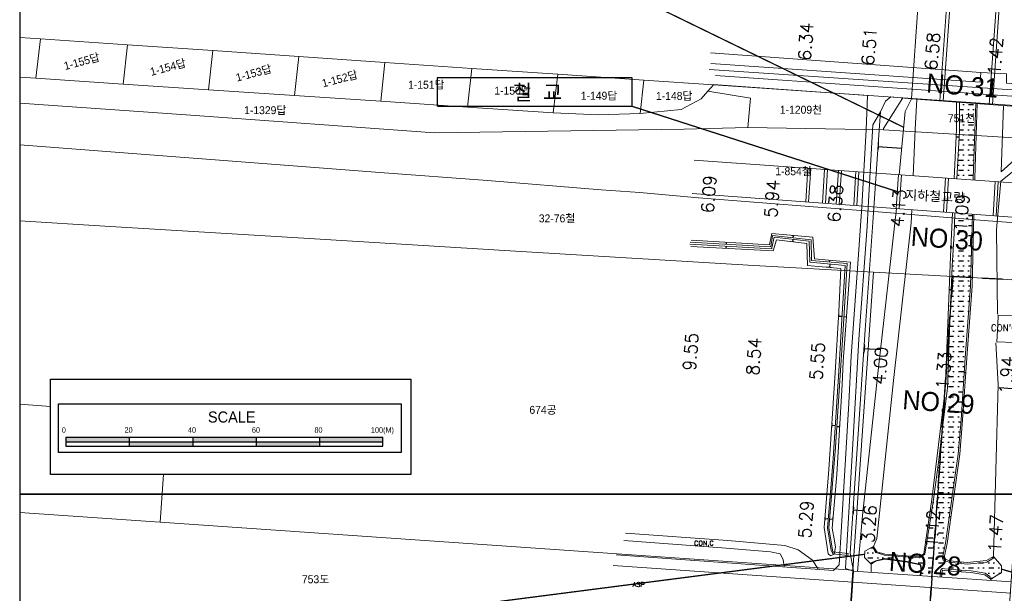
# Model space of a CAD drawing. Header units: metres. Extents: x 183400 to 184400, y 422200 to 427800.
# Tile 49 of 221: x 183800 to 184110, y 423769 to 423950. Entities that reach past the tile are written whole.
import ezdxf
from ezdxf.enums import TextEntityAlignment as Align

# ---------------------------------------------------------------- set-up
doc = ezdxf.new("R2010")
doc.units = ezdxf.units.M
doc.linetypes.add('DASHED2', pattern=[9.525, 6.35, -3.175])
for name, color, linetype in [('NR', 7, 'Continuous'), ('num', 7, 'Continuous'), ('SS', 7, 'Continuous'), ('교량명', 7, 'Continuous'), ('구조물명칭_작업', 5, 'Continuous'), ('동별경계', 3, 'DASHED2'), ('스케일', 7, 'Continuous'), ('일람표', 7, 'Continuous'), ('하천', 140, 'Continuous'), ('횡단타점', 11, 'Continuous')]:
    doc.layers.add(name, color=color, linetype=linetype)
for name, color, linetype, lineweight in [('지번', 252, 'Continuous', 5), ('지적', 252, 'Continuous', 5), ('현황도', 7, 'Continuous', 5)]:
    doc.layers.add(name, color=color, linetype=linetype, lineweight=lineweight)
doc.layers.get('SS').off()
doc.styles.add('CGS', font='Dotum.ttf')
doc.styles.add('GHS', font='ROMANS', dxfattribs={"bigfont": 'GHS'})
doc.styles.add('gwang', font='romans.shx', dxfattribs={"bigfont": ' WHGTXT.SHX'})
doc.styles.get("Standard").update_dxf_attribs({"font": 'romans.shx', "bigfont": 'ghs.shx'})
doc.styles.add('UPM', font='Gulim.ttf')
doc.styles.add('돋움', font='Dotum.ttf')
doc.styles.add('평면도1(프)$0$굴림', font='Gulim.ttf')

# ---------------------------------------------------------------- blocks, each defined once
blk = doc.blocks.new('SS')
at = {"layer": '스케일', "color": 7, "linetype": 'Continuous', "ltscale": 2}
blk.add_line((-108.74, 11.69), (-108.74, 8.89), dxfattribs=at)
at = {"layer": '스케일'}
for p, q in [((-108.74, 10.29), (-8.74, 10.29)), ((-68.74, 11.69), (-68.74, 8.89)), ((-48.74, 11.69), (-48.74, 8.89)), ((-28.74, 11.69), (-28.74, 8.89)), ((-8.74, 8.89), (-8.74, 11.69))]:
    blk.add_line(p, q, dxfattribs=at)
at = {"layer": '스케일', "color": 250}
blk.add_line((-88.74, 11.69), (-88.74, 8.89), dxfattribs=at)
at = {"layer": '스케일', "linetype": 'Continuous', "ltscale": 2}
for p, q in [((-108.74, 8.89), (-33.74, 8.89)), ((-83.74, 8.89), (-8.74, 8.89))]:
    blk.add_line(p, q, dxfattribs=at)
at = {"layer": '스케일'}
blk.add_lwpolyline([(-113.62, 29.98), (0, 29.98), (0, 0), (-113.62, 0)], close=True, dxfattribs=at)
at = {"layer": '스케일', "linetype": 'Continuous', "ltscale": 2}
blk.add_lwpolyline([(-111.05, 22.24), (-3, 22.24), (-3, 6.93), (-111.05, 6.93)], close=True, dxfattribs=at)
at = {"layer": '스케일', "flags": 128}
for points in [[(-108.74, 11.69), (-33.74, 11.69), (-8.74, 11.69)], [(-33.74, 8.89), (-8.74, 8.89)]]:
    blk.add_lwpolyline(points, dxfattribs=at)
at = {"layer": '스케일'}
for points in [[(-108.74, 10.29), (-108.74, 11.69), (-88.74, 10.29), (-88.74, 11.69)], [(-88.74, 8.89), (-88.74, 10.29), (-68.74, 8.89), (-68.74, 10.29)], [(-68.74, 10.29), (-68.74, 11.69), (-48.74, 10.29), (-48.74, 11.69)], [(-48.74, 8.89), (-48.74, 10.29), (-28.74, 8.89), (-28.74, 10.29)], [(-28.74, 10.29), (-28.74, 11.69), (-8.74, 10.29), (-8.74, 11.69)]]:
    blk.add_solid(points, dxfattribs=at)
at = {"layer": '스케일', "linetype": 'Continuous', "ltscale": 2, "style": 'CGS'}
for s, height, p in [('SCALE', 3.5, (-63.94, 16.33)), ('0', 1.75, (-110.02, 13.12)), ('20', 1.75, (-90.25, 13.12)), ('40', 1.75, (-70.24, 13.12)), ('60', 1.75, (-50.07, 13.12)), ('80', 1.75, (-30.36, 13.12)), ('100(M)', 1.75, (-12.54, 13.12))]:
    blk.add_text(s, height=height, dxfattribs=at).set_placement(p)

msp = doc.modelspace()

# ---------------------------------------------------------------- hatches: boundary and pattern name
at = {"layer": '하천'}
h = msp.add_hatch(dxfattribs=at)
h.set_pattern_fill('MUDST', color=256, scale=0.25, style=0)
h.paths.add_polyline_path([(184101.46, 423923.21), (184096.31, 423923.58), (184096.37, 423920.93), (184096.32, 423914.53), (184095.56, 423899.44), (184100.69, 423899.08), (184100.7, 423899.69)])
h.paths.add_polyline_path([(184100.41, 423888.3), (184094.87, 423888.71), (184094.87, 423888.31), (184094.62, 423882.24), (184094.02, 423871.86), (184093.09, 423848.86), (184092.56, 423833.47), (184091.29, 423823.61), (184089.83, 423810.87), (184088.11, 423798.31), (184086.93, 423790.31), (184085.46, 423781.12), (184083.77, 423780.01), (184072.73, 423780.85), (184069.95, 423781.63), (184069.18, 423782.96), (184069.22, 423783.58), (184066.5, 423782.06), (184066.4, 423780.12), (184068.47, 423778.02), (184068.54, 423778.36), (184069.83, 423779.08), (184072.8, 423779.8), (184079.85, 423778.8), (184084.1, 423777.86), (184084.35, 423776.84), (184084.19, 423774.33), (184090.21, 423773.92), (184090.41, 423775.97), (184090.76, 423776.55), (184090.97, 423776.56), (184091.72, 423776.48), (184093.81, 423776.29), (184100.03, 423775.88), (184104.49, 423775.1), (184105.94, 423774.04), (184106.07, 423773.67), (184106.21, 423773.21), (184109.62, 423775.3), (184109.62, 423777.49), (184107.06, 423780.37), (184106.87, 423779.98), (184106.55, 423779.51), (184104.98, 423778.63), (184098.74, 423778.03), (184093.14, 423778.57), (184091.61, 423779.04), (184091.24, 423779.19), (184091.08, 423779.47), (184090.99, 423779.99), (184091.91, 423784.55), (184095.95, 423812.66), (184096.84, 423823.47), (184098.18, 423843.05), (184099.82, 423865.6)])

# ---------------------------------------------------------------- linework, layer by layer
at = {"layer": 'NR'}
for p, q in [((184096.22, 423912.53), (184095.27, 423912.58)), ((184078.11, 423909.02), (184070.64, 423909.55)), ((184022.85, 423878.78), (184022.89, 423879.44)), ((184043.76, 423880.41), (184043.66, 423879.57)), ((184043.91, 423880.87), (184043.98, 423881.58)), ((184022.73, 423878.18), (184022.69, 423877.49)), ((184055.37, 423873.18), (184055.41, 423873.77)), ((184055.41, 423872.57), (184055.32, 423871.5)), ((184093.72, 423864.46), (184093.07, 423864.49)), ((184059.29, 423856.01), (184058.19, 423856.07)), ((184059.89, 423856), (184060.75, 423855.94)), ((184071.49, 423845.5), (184066.24, 423845.86)), ((184097.86, 423838.38), (184098.36, 423838.34)), ((184091.35, 423824.09), (184090.75, 423824.16)), ((184057.18, 423821.58), (184056.05, 423821.65)), ((184057.67, 423821.42), (184058.57, 423821.37)), ((184065.89, 423794.78), (184062.8, 423794.99)), ((184087.6, 423794.89), (184087.15, 423794.95)), ((184093.14, 423793.05), (184093.63, 423792.98)), ((184054.96, 423792.2), (184053.91, 423792.28)), ((184055.42, 423792.24), (184056.46, 423792.14)), ((184071.11, 423781.3), (184071.2, 423781.6)), ((184080.26, 423780.28), (184080.28, 423780.56)), ((184070.79, 423779.31), (184070.83, 423779.1)), ((184077.69, 423779.11), (184077.66, 423778.88)), ((184096.81, 423778.22), (184096.86, 423778.71)), ((184084.28, 423775.7), (184084.07, 423775.72)), ((184090.31, 423774.92), (184090.81, 423774.87)), ((184096.72, 423776.1), (184096.68, 423775.6))]:
    msp.add_line(p, q, dxfattribs=at)
for points in [[(184095.21, 423911.34), (184095.33, 423913.81), (184095.28, 423911.34), (184095.39, 423913.81)], [(184095.29, 423911.62), (184095.38, 423913.52), (184095.36, 423911.62), (184095.45, 423913.52)], [(184070.5, 423907.6), (184070.77, 423911.49), (184070.61, 423907.59), (184070.88, 423911.48)], [(184070.64, 423908.04), (184070.85, 423911.03), (184070.74, 423908.03), (184070.95, 423911.03)], [(184070.77, 423908.48), (184070.92, 423910.58), (184070.88, 423908.48), (184071.02, 423910.57)], [(184095.37, 423911.91), (184095.43, 423913.23), (184095.44, 423911.9), (184095.5, 423913.23)], [(184022.03, 423879.49), (184023.74, 423879.39), (184022.03, 423879.44), (184023.74, 423879.34)], [(184022.23, 423879.43), (184023.54, 423879.35), (184022.22, 423879.38), (184023.54, 423879.31)], [(184022.42, 423879.37), (184023.34, 423879.32), (184022.42, 423879.32), (184023.34, 423879.27)], [(184044.75, 423879.45), (184042.57, 423879.7), (184044.76, 423879.5), (184042.58, 423879.76)], [(184044.51, 423879.53), (184042.83, 423879.73), (184044.52, 423879.59), (184042.84, 423879.79)], [(184043.06, 423881.66), (184044.9, 423881.49), (184043.05, 423881.61), (184044.89, 423881.44)], [(184044.26, 423879.62), (184043.09, 423879.76), (184044.27, 423879.68), (184043.1, 423879.82)], [(184043.27, 423881.59), (184044.68, 423881.46), (184043.26, 423881.54), (184044.68, 423881.41)], [(184043.47, 423881.52), (184044.46, 423881.43), (184043.47, 423881.47), (184044.46, 423881.38)], [(184023.58, 423877.45), (184021.8, 423877.54), (184023.59, 423877.5), (184021.8, 423877.59)], [(184023.38, 423877.51), (184022, 423877.58), (184023.38, 423877.55), (184022.01, 423877.63)], [(184023.18, 423877.57), (184022.21, 423877.62), (184023.18, 423877.61), (184022.22, 423877.66)], [(184054.65, 423873.84), (184056.18, 423873.71), (184054.64, 423873.8), (184056.18, 423873.67)], [(184054.82, 423873.78), (184056, 423873.68), (184054.82, 423873.74), (184056, 423873.64)], [(184054.99, 423873.73), (184055.82, 423873.66), (184054.99, 423873.68), (184055.82, 423873.62)], [(184056.71, 423871.38), (184053.93, 423871.62), (184056.71, 423871.45), (184053.94, 423871.69)], [(184056.39, 423871.48), (184054.26, 423871.66), (184056.4, 423871.56), (184054.26, 423871.74)], [(184056.08, 423871.58), (184054.58, 423871.71), (184056.09, 423871.66), (184054.59, 423871.79)], [(184093.03, 423863.64), (184093.1, 423865.34), (184093.08, 423863.64), (184093.15, 423865.34)], [(184093.09, 423863.84), (184093.14, 423865.14), (184093.13, 423863.83), (184093.19, 423865.14)], [(184093.14, 423864.03), (184093.18, 423864.94), (184093.19, 423864.03), (184093.22, 423864.94)], [(184058.1, 423854.64), (184058.27, 423857.51), (184058.18, 423854.63), (184058.35, 423857.5)], [(184058.2, 423854.96), (184058.33, 423857.17), (184058.28, 423854.96), (184058.4, 423857.17)], [(184058.3, 423855.29), (184058.39, 423856.84), (184058.37, 423855.28), (184058.46, 423856.83)], [(184060.67, 423856.55), (184060.58, 423855.34), (184060.61, 423856.55), (184060.52, 423855.35)], [(184060.75, 423856.8), (184060.62, 423855.08), (184060.69, 423856.81), (184060.56, 423855.08)], [(184060.83, 423857.06), (184060.67, 423854.82), (184060.77, 423857.06), (184060.61, 423854.82)], [(184066.11, 423843.91), (184066.38, 423847.81), (184066.21, 423843.91), (184066.48, 423847.8)], [(184066.24, 423844.36), (184066.45, 423847.35), (184066.35, 423844.35), (184066.55, 423847.34)], [(184066.38, 423844.8), (184066.52, 423846.89), (184066.48, 423844.79), (184066.63, 423846.89)], [(184098.4, 423838.99), (184098.32, 423837.69), (184098.37, 423838.99), (184098.28, 423837.7)], [(184098.31, 423838.7), (184098.27, 423838), (184098.28, 423838.7), (184098.23, 423838)], [(184098.36, 423838.84), (184098.29, 423837.85), (184098.32, 423838.85), (184098.26, 423837.85)], [(184090.65, 423823.37), (184090.84, 423824.95), (184090.7, 423823.37), (184090.89, 423824.94)], [(184090.72, 423823.55), (184090.86, 423824.76), (184090.76, 423823.54), (184090.91, 423824.75)], [(184090.78, 423823.72), (184090.89, 423824.57), (184090.83, 423823.72), (184090.93, 423824.57)], [(184055.95, 423820.18), (184056.15, 423823.12), (184056.03, 423820.18), (184056.23, 423823.11)], [(184056.05, 423820.52), (184056.2, 423822.77), (184056.13, 423820.51), (184056.28, 423822.77)], [(184056.16, 423820.85), (184056.26, 423822.43), (184056.23, 423820.85), (184056.34, 423822.43)], [(184058.48, 423822.01), (184058.41, 423820.75), (184058.42, 423822.01), (184058.35, 423820.76)], [(184058.56, 423822.27), (184058.46, 423820.48), (184058.5, 423822.28), (184058.39, 423820.48)], [(184058.64, 423822.54), (184058.5, 423820.21), (184058.57, 423822.54), (184058.44, 423820.21)], [(184062.67, 423793.04), (184062.92, 423796.93), (184062.78, 423793.03), (184063.03, 423796.92)], [(184062.81, 423793.48), (184063, 423796.48), (184062.91, 423793.48), (184063.1, 423796.47)], [(184062.94, 423793.92), (184063.08, 423796.02), (184063.04, 423793.92), (184063.18, 423796.01)], [(184087.06, 423794.36), (184087.24, 423795.54), (184087.1, 423794.36), (184087.27, 423795.54)], [(184053.8, 423790.91), (184054.02, 423793.66), (184053.87, 423790.9), (184054.09, 423793.65)], [(184053.9, 423791.22), (184054.06, 423793.33), (184053.97, 423791.21), (184054.14, 423793.33)], [(184054, 423791.53), (184054.11, 423793.01), (184054.07, 423791.52), (184054.19, 423793)], [(184056.38, 423792.88), (184056.25, 423791.43), (184056.31, 423792.89), (184056.18, 423791.44)], [(184056.48, 423793.18), (184056.29, 423791.12), (184056.41, 423793.19), (184056.22, 423791.12)], [(184056.58, 423793.49), (184056.34, 423790.8), (184056.51, 423793.49), (184056.27, 423790.81)], [(184087.12, 423794.5), (184087.25, 423795.4), (184087.15, 423794.49), (184087.28, 423795.4)], [(184087.17, 423794.63), (184087.26, 423795.26), (184087.2, 423794.62), (184087.29, 423795.26)], [(184093.61, 423793.34), (184093.51, 423792.65), (184093.58, 423793.34), (184093.48, 423792.65)], [(184093.67, 423793.48), (184093.52, 423792.49), (184093.63, 423793.49), (184093.49, 423792.5)], [(184093.72, 423793.63), (184093.54, 423792.34), (184093.69, 423793.63), (184093.5, 423792.34)], [(184070.82, 423781.71), (184071.58, 423781.49), (184070.81, 423781.69), (184071.57, 423781.47)], [(184070.9, 423781.66), (184071.48, 423781.49), (184070.9, 423781.64), (184071.48, 423781.47)], [(184070.98, 423781.61), (184071.39, 423781.5), (184070.98, 423781.59), (184071.39, 423781.48)], [(184079.91, 423780.59), (184080.64, 423780.53), (184079.91, 423780.57), (184080.64, 423780.51)], [(184080, 423780.56), (184080.56, 423780.52), (184079.99, 423780.54), (184080.56, 423780.5)], [(184080.08, 423780.53), (184080.47, 423780.5), (184080.08, 423780.51), (184080.47, 423780.48)], [(184071.11, 423779.16), (184070.56, 423779.04), (184071.1, 423779.18), (184070.56, 423779.05)], [(184071.04, 423779.16), (184070.62, 423779.07), (184071.04, 423779.18), (184070.62, 423779.08)], [(184070.97, 423779.16), (184070.68, 423779.1), (184070.97, 423779.18), (184070.68, 423779.11)], [(184077.95, 423778.84), (184077.37, 423778.92), (184077.95, 423778.86), (184077.37, 423778.94)], [(184077.89, 423778.87), (184077.44, 423778.93), (184077.89, 423778.89), (184077.44, 423778.95)], [(184077.82, 423778.89), (184077.51, 423778.94), (184077.82, 423778.91), (184077.51, 423778.95)], [(184096.21, 423778.77), (184097.5, 423778.65), (184096.21, 423778.74), (184097.5, 423778.62)], [(184096.36, 423778.73), (184097.35, 423778.63), (184096.35, 423778.69), (184097.35, 423778.6)], [(184096.5, 423778.68), (184097.2, 423778.61), (184096.5, 423778.64), (184097.2, 423778.58)], [(184084.05, 423775.44), (184084.09, 423775.99), (184084.07, 423775.44), (184084.1, 423775.99)], [(184084.07, 423775.51), (184084.1, 423775.93), (184084.09, 423775.5), (184084.11, 423775.93)], [(184084.09, 423775.57), (184084.11, 423775.86), (184084.1, 423775.57), (184084.12, 423775.86)], [(184090.77, 423775.22), (184090.7, 423774.53), (184090.73, 423775.23), (184090.67, 423774.53)], [(184090.82, 423775.37), (184090.72, 423774.37), (184090.78, 423775.37), (184090.69, 423774.38)], [(184090.87, 423775.52), (184090.74, 423774.22), (184090.83, 423775.52), (184090.71, 423774.23)], [(184097.33, 423775.56), (184096.04, 423775.64), (184097.34, 423775.59), (184096.04, 423775.68)], [(184097.19, 423775.6), (184096.19, 423775.67), (184097.19, 423775.64), (184096.19, 423775.7)], [(184097.04, 423775.65), (184096.34, 423775.69), (184097.04, 423775.68), (184096.34, 423775.73)]]:
    msp.add_solid(points, dxfattribs=at)
at = {"layer": '구조물명칭_작업', "ltscale": 20, "const_width": 0.4}
for points in [[(183958.22, 423974.34), (184078.73, 423915.69)], [(183993.12, 423922.29), (184076.74, 423895.41)], [(183951.51, 423766.26), (184066.45, 423781.09)], [(184219.94, 423744.18), (184109.62, 423776.4)]]:
    msp.add_lwpolyline(points, dxfattribs=at)
at = {"layer": '구조물명칭_작업', "linetype": 'Continuous'}
msp.add_lwpolyline([(183931.65, 423922.29, 0.4, 0.4, 0), (183993.12, 423922.29, 0.4, 0.4, 0), (183993.12, 423931.29, 0, 0, 0)], format="xyseb", dxfattribs=at)
msp.add_lwpolyline([(183993.12, 423931.29), (183931.65, 423931.29), (183931.65, 423922.29)], dxfattribs=at)
at = {"layer": '동별경계', "linetype": 'DASHED2'}
for points in [[(183919.36, 422200), (183983.23, 422264.19), (184005.06, 422579.57), (184028.42, 422916.95), (184030.49, 422946.88), (184094.22, 423868.64), (184119.18, 423867.3), (184147.53, 423866.35), (184149.98, 423866.13), (184153.63, 423870.43), (184160.01, 423878.68), (184155.65, 423879.54), (184149.75, 423909.83), (184148.52, 423920.17), (184139.19, 423955.37)], [(184139.19, 423955.37), (184148.52, 423920.17), (184149.75, 423909.83), (184155.65, 423879.54), (184160.01, 423878.68), (184153.63, 423870.43), (184149.98, 423866.13), (184147.53, 423866.35), (184119.18, 423867.3), (184094.22, 423868.64), (184030.49, 422946.88)]]:
    msp.add_lwpolyline(points, dxfattribs=at)
at = {"layer": '일람표'}
for points in [[(183800, 423800), (184400, 423800), (184400, 424200), (183800, 424200)], [(183800, 423400), (184400, 423400), (184400, 423800), (183800, 423800)]]:
    msp.add_lwpolyline(points, close=True, dxfattribs=at)
at = {"layer": '지적', "linetype": 'Continuous'}
for points in [[(183800, 423944.01), (183806.6, 423943.56), (183833.96, 423941.69), (183860.89, 423939.84), (183888.04, 423937.99), (183915.16, 423936.13), (183942.58, 423934.26), (183969.64, 423932.41), (183996.86, 423930.54), (184018.75, 423929.05), (184078.53, 423924.96), (184118.29, 423922.24), (184119.7, 423922.14), (184148.52, 423920.17), (184139.19, 423955.37), (184136.83, 423963.56), (184139.96, 423969.36), (184133.46, 423991.33), (184122.42, 423992.08), (184082.8, 423994.79), (184050.82, 423996.98), (183800, 424014.11)], [(183800, 423931.46), (183805.14, 423931.12), (183806.6, 423943.56), (183800, 423944.01)], [(183806.6, 423943.56), (183805.14, 423931.12), (183832.62, 423929.29), (183833.96, 423941.69), (183806.6, 423943.56)], [(183833.96, 423941.69), (183832.62, 423929.29), (183859.53, 423927.49), (183860.89, 423939.84), (183833.96, 423941.69)], [(183860.89, 423939.84), (183859.53, 423927.49), (183886.67, 423925.7), (183888.04, 423937.99), (183860.89, 423939.84)], [(183888.04, 423937.99), (183886.67, 423925.7), (183913.85, 423923.91), (183915.16, 423936.13), (183888.04, 423937.99)], [(183915.16, 423936.13), (183913.85, 423923.91), (183941.19, 423922.04), (183942.58, 423934.26), (183915.16, 423936.13)], [(183942.58, 423934.26), (183941.19, 423922.04), (183968.18, 423920.19), (183969.64, 423932.41), (183942.58, 423934.26)], [(183969.64, 423932.41), (183968.18, 423920.19), (183982.5, 423919.57), (183995.63, 423920.07), (183996.86, 423930.54), (183969.64, 423932.41)], [(183800, 423923.25), (183852.47, 423919.59), (183930.83, 423913.9), (184009.58, 423915.1), (184029.62, 423915.66), (184030.45, 423924.86), (184016.98, 423927.04), (184014.91, 423924.7), (184008.55, 423921.24), (183995.63, 423920.07), (183982.5, 423919.57), (183968.18, 423920.19), (183941.19, 423922.04), (183913.85, 423923.91), (183886.67, 423925.7), (183859.53, 423927.49), (183832.62, 423929.29), (183805.14, 423931.12), (183800, 423931.46)], [(183996.86, 423930.54), (183995.63, 423920.07), (184008.55, 423921.24), (184014.91, 423924.7), (184016.98, 423927.04), (184018.75, 423929.05), (183996.86, 423930.54)], [(184018.75, 423929.05), (184016.98, 423927.04), (184030.45, 423924.86), (184029.62, 423915.66), (184072.35, 423914.85), (184072.38, 423915.27), (184078.53, 423924.96), (184018.75, 423929.05)], [(183800, 423910.2), (183913.54, 423901.43), (183947.49, 423898.87), (183983.4, 423896), (183995.58, 423895.08), (184014.03, 423893.44), (184051.64, 423890.49), (184070.68, 423888.99), (184105.36, 423886.23), (184116.97, 423885.31), (184128.52, 423883.17), (184122.26, 423911.82), (184072.35, 423914.85), (184029.62, 423915.66), (184009.58, 423915.1), (183930.83, 423913.9), (183852.47, 423919.59), (183800, 423923.25)], [(184078.53, 423924.96), (184072.38, 423915.27), (184072.35, 423914.85), (184122.26, 423911.82), (184118.29, 423922.24), (184078.53, 423924.96)], [(183800, 423886.18), (183826.81, 423884.54), (183886.14, 423880.94), (183959.8, 423876.44), (184031.49, 423872.16), (184069.25, 423869.98), (184094.22, 423868.64), (184119.18, 423867.3), (184147.53, 423866.35), (184149.98, 423866.13), (184153.63, 423870.43), (184160.01, 423878.68), (184155.65, 423879.54), (184128.52, 423883.17), (184116.97, 423885.31), (184105.36, 423886.23), (184070.68, 423888.99), (184051.64, 423890.49), (184014.03, 423893.44), (183995.58, 423895.08), (183983.4, 423896), (183947.49, 423898.87), (183913.54, 423901.43), (183800, 423910.2)], [(183845.33, 423806.28), (183844.3, 423791.23), (184062.76, 423776.11), (184069.25, 423869.98), (184031.49, 423872.16), (183959.8, 423876.44), (183886.14, 423880.94), (183826.81, 423884.54), (183800, 423886.18)], [(184069.25, 423869.98), (184062.76, 423776.11), (184060.7, 423746.19), (184041.75, 423472.37), (184040.02, 423447.43), (184005.55, 422948.61), (184030.49, 422946.88), (184050.45, 423235.64), (184049.84, 423233.67), (184050.05, 423236.68), (184050.52, 423236.52), (184094.22, 423868.64), (184069.25, 423869.98)], [(184094.22, 423868.64), (184030.49, 422946.88), (184055.43, 422945.15), (184089.9, 423443.97), (184091.63, 423468.92), (184110.57, 423742.74), (184112.64, 423772.67), (184119.18, 423867.3), (184094.22, 423868.64)], [(183809.68, 423827.72), (183800, 423828.39)], [(183800, 423828.39), (183809.68, 423827.72)], [(183800, 423794.3), (183844.3, 423791.23), (183845.33, 423806.28)]]:
    msp.add_lwpolyline(points, dxfattribs=at)
at = {"layer": '현황도'}
for p, q in [((184081.2, 423924.68), (184086.03, 423994.38)), ((184095.1, 423993.82), (184090.18, 423924.03)), ((184096.1, 423993.75), (184091.17, 423923.96)), ((184110.65, 423992.69), (184105.73, 423922.9)), ((184111.65, 423992.62), (184106.72, 423922.82)), ((184067.35, 423925.7), (184018.72, 423929.14)), ((184066.89, 423914.93), (184067.35, 423925.7)), ((184073, 423923.91), (184071.39, 423920.6)), ((184074.74, 423925.25), (184073, 423923.91)), ((184081.2, 423924.68), (184074.74, 423925.25)), ((184115.7, 423922.17), (184081.2, 423924.68)), ((184071.39, 423920.6), (184069.03, 423916.45)), ((184070.9, 423913.27), (184071.39, 423920.6)), ((184065.53, 423890.63), (184066.89, 423914.93)), ((184069.03, 423916.45), (184067.52, 423890.5)), ((184068.97, 423885.63), (184070.9, 423913.27)), ((184047.85, 423892.16), (184048.52, 423902.78)), ((184048.78, 423892.09), (184049.46, 423902.72)), ((184053.15, 423891.77), (184053.82, 423902.41)), ((184054.08, 423891.7), (184054.76, 423902.34)), ((184057.51, 423891.45), (184058.18, 423902.1)), ((184058.44, 423891.38), (184059.12, 423902.03)), ((184063, 423891.06), (184063.67, 423901.71)), ((184063.93, 423890.98), (184064.61, 423901.64)), ((184076.4, 423890.06), (184077.07, 423900.75)), ((184077.33, 423890), (184078.01, 423900.69)), ((184091.3, 423888.97), (184091.97, 423899.7)), ((184092.23, 423888.9), (184092.91, 423899.63)), ((184106.94, 423887.86), (184107.62, 423898.58)), ((184107.88, 423887.75), (184108.56, 423898.52)), ((184066.65, 423851.85), (184068.97, 423885.63)), ((184063.96, 423812.8), (184066.65, 423851.85)), ((184108.42, 423853.44), (184108.1, 423848.03)), ((184061.92, 423781.43), (184063.96, 423812.8)), ((184056.39, 423781.22), (184056.44, 423781.82)), ((184061.15, 423780.76), (184056.39, 423781.22)), ((184061.21, 423781.36), (184056.44, 423781.82)), ((184061.15, 423780.76), (184061.21, 423781.36)), ((184062.95, 423775.79), (184061.92, 423781.43)), ((184060.83, 423746.09), (184062.95, 423775.79)), ((184062.95, 423775.79), (184112.74, 423772.37))]:
    msp.add_line(p, q, dxfattribs=at)
for points in [[(184103.07, 423932.96), (184017.86, 423939.11)], [(184017.95, 423935.78), (184102.88, 423929.95), (184103.07, 423932.96), (184111.17, 423932.58), (184111.17, 423929.57), (184116.2, 423929.24)], [(184116.06, 423927.24), (184017.38, 423933.9)], [(184019.46, 423932.02), (184115.92, 423925.29)], [(184077.33, 423900.74), (184079.2, 423920.64), (184081.2, 423924.68)], [(184081.74, 423900.42), (184082.39, 423915.02), (184082.89, 423924.56)], [(184094.65, 423899.51), (184095.39, 423915.05), (184095.37, 423923.63)], [(184095.56, 423899.44), (184096.32, 423914.53), (184096.37, 423920.93), (184096.31, 423923.58)], [(184100.69, 423899.08), (184100.7, 423899.69), (184101.46, 423923.21)], [(184101.19, 423899.04), (184101.2, 423899.67), (184101.96, 423923.17)], [(184108.31, 423856.77), (184108.06, 423883.42), (184109.34, 423898.69), (184114.49, 423902.77), (184114.49, 423906.13), (184109.48, 423901.67), (184110.24, 423922.57)], [(184012.65, 423905.33), (184161.97, 423894.72)], [(184161.44, 423883.81), (184012.1, 423894.79)], [(184065.53, 423890.63), (184064.26, 423872.61), (184062.22, 423843.62), (184061.44, 423828.69), (184059.19, 423789.91), (184058.44, 423777.72)], [(184062.95, 423775.79), (184060.39, 423776.57), (184061.09, 423789), (184062.86, 423817.69), (184064.62, 423848.89), (184067.23, 423884.42), (184067.52, 423890.5)], [(184064.17, 423775.7), (184065.73, 423793.33), (184070.75, 423838.98), (184076.52, 423890.05)], [(184069.22, 423783.58), (184069.18, 423782.96), (184069.95, 423781.63), (184072.73, 423780.85), (184083.77, 423780.01), (184085.46, 423781.12), (184086.93, 423790.31), (184088.11, 423798.31), (184089.83, 423810.87), (184091.29, 423823.61), (184092.56, 423833.47), (184093.09, 423848.86), (184094.02, 423871.86), (184094.62, 423882.24), (184094.87, 423888.31), (184094.87, 423888.71)], [(184069.22, 423783.58), (184070.26, 423786.11), (184075.58, 423835.84), (184081.09, 423885.6), (184081.27, 423889.71)], [(184069.22, 423783.58), (184070.28, 423781.86), (184072.77, 423781.14), (184083.71, 423780.29), (184085.15, 423781.21), (184087.65, 423798.37), (184091.79, 423832.79), (184093.59, 423877.44), (184094.13, 423888.76)], [(184090.99, 423779.99), (184091.91, 423784.55), (184095.95, 423812.66), (184096.84, 423823.47), (184098.18, 423843.05), (184099.82, 423865.6), (184100.41, 423888.3)], [(184091.52, 423780.06), (184092.41, 423784.47), (184096.45, 423812.6), (184097.34, 423823.43), (184098.68, 423843.02), (184100.31, 423865.58), (184100.91, 423888.26)], [(184056.39, 423781.22), (184055.85, 423782.33), (184054.73, 423789.4), (184055.66, 423800.56), (184056.5, 423811.33), (184058.32, 423838.83), (184059.33, 423856.77), (184060.31, 423872.11), (184049.12, 423873.15), (184048.99, 423879.8), (184037.87, 423881.1), (184037.22, 423877.67), (184037.16, 423877.41), (184011.29, 423878.79)], [(184056.44, 423781.82), (184055.19, 423789.35), (184057.25, 423814.81), (184059.62, 423851.96), (184060.97, 423872.72), (184049.67, 423873.66), (184049.54, 423880.24), (184037.43, 423881.59), (184036.89, 423877.96), (184011.45, 423879.44)], [(184056.87, 423781.17), (184055.68, 423780.59), (184054.95, 423781.24), (184053.69, 423789.56), (184055.13, 423807.82), (184057.15, 423838.28), (184058.28, 423857.61), (184058.95, 423871.19), (184048.47, 423872.08), (184048.25, 423879.04), (184038.67, 423880.16), (184037.63, 423876.72), (184011.65, 423878.07)], [(184056.87, 423781.17), (184057.27, 423783.33), (184056.91, 423785.29), (184056.2, 423789.28), (184057.72, 423806.28), (184059.32, 423834.65), (184059.71, 423841.87), (184062.02, 423873.22), (184050.64, 423874.17), (184050.14, 423881), (184037.21, 423882.21), (184036.41, 423878.67), (184011.75, 423880.07)], [(184108.42, 423853.44), (184108.59, 423856.46), (184113.68, 423856.28)], [(184107.06, 423780.37), (184108.57, 423834.62), (184107.79, 423847.74)], [(184108.1, 423848.03), (184113.52, 423847.83)], [(184023.33, 423785.48), (183991.04, 423787.78)], [(184022.82, 423783), (183990.52, 423785.43)], [(184051.77, 423776.36), (184049.96, 423779.24), (184045.46, 423782.5), (184041.32, 423783.86), (184023.33, 423785.48)], [(184068.47, 423778.02), (184066.4, 423780.12), (184066.5, 423782.06), (184069.22, 423783.58)], [(183988.12, 423780.94), (184056.57, 423776.01), (184058.44, 423777.72)], [(184041.03, 423777.13), (184040.74, 423779.41), (184039.81, 423781.21), (184036.8, 423781.85), (184022.82, 423783)], [(184091.24, 423779.19), (184091.08, 423779.47), (184090.99, 423779.99)], [(184091.78, 423779.51), (184091.62, 423779.72), (184091.52, 423780.06)], [(184107.06, 423780.37), (184104.82, 423779.12), (184098.74, 423778.53), (184093.24, 423779.06), (184091.78, 423779.51)], [(184107.06, 423780.37), (184109.62, 423777.49), (184109.62, 423775.3), (184106.21, 423773.21)], [(184106.21, 423773.21), (184109.62, 423775.3), (184109.62, 423777.49), (184107.06, 423780.37)], [(184107.06, 423780.37), (184106.87, 423779.98), (184106.55, 423779.51)], [(183987.14, 423777.53), (184112.52, 423768.83)], [(184068.47, 423778.02), (184068.45, 423775.41)], [(184084.19, 423774.33), (184084.35, 423776.84), (184084.1, 423777.86), (184079.85, 423778.8), (184072.8, 423779.8), (184069.83, 423779.08), (184068.54, 423778.36), (184068.47, 423778.02)], [(184068.47, 423778.02), (184069.86, 423778.88), (184072.79, 423779.55), (184079.96, 423778.57), (184083.93, 423777.75), (184084.14, 423776.87), (184083.99, 423774.34)], [(184106.55, 423779.51), (184104.98, 423778.63), (184098.74, 423778.03), (184093.14, 423778.57), (184091.61, 423779.04), (184091.24, 423779.19)], [(184090.21, 423773.92), (184090.4, 423775.91)], [(184090.97, 423776.56), (184090.86, 423776.56), (184090.67, 423776.41), (184090.49, 423776.1), (184090.4, 423775.91)], [(184090.71, 423773.88), (184090.9, 423775.81)], [(184091.12, 423776.04), (184091, 423775.93), (184090.9, 423775.81)], [(184105.94, 423774.04), (184104.49, 423775.1), (184100.03, 423775.88), (184093.81, 423776.29), (184091.72, 423776.48), (184090.97, 423776.56)], [(184106.21, 423773.21), (184104.29, 423774.63), (184099.97, 423775.38), (184093.77, 423775.79), (184091.67, 423775.98), (184091.12, 423776.04)], [(184106.21, 423773.21), (184106.07, 423773.67), (184105.94, 423774.04)], [(184106.22, 423772.82), (184106.21, 423773.21)]]:
    msp.add_lwpolyline(points, dxfattribs=at)

# ---------------------------------------------------------------- block references
at = {"layer": 'SS', "linetype": 'Continuous'}
msp.add_blockref('SS', (183923.3, 423806.28), dxfattribs=at)

# ---------------------------------------------------------------- texts
at = {"layer": 'num', "style": '돋움'}
for s, rotation, p in [('NO.31', 355.6265, (184085.76, 423926.71)), ('NO.30', 355.791, (184080.85, 423878.37)), ('NO.29', 355.791, (184078.22, 423826.89)), ('NO.28', 355.791, (184073.98, 423775.92))]:
    msp.add_text(s, height=6, rotation=rotation, dxfattribs=at).set_placement(p)
at = {"layer": '교량명', "style": '돋움'}
msp.add_text('지하철교량', height=3, rotation=357.1655, dxfattribs=at).set_placement((184079.2, 423892.91))
at = {"layer": '구조물명칭_작업', "linetype": 'Continuous', "style": '평면도1(프)$0$굴림'}
msp.add_text('철  교', height=4.8, dxfattribs=at).set_placement((183963.3, 423924.33), align=Align.CENTER)
at = {"layer": '지번', "style": 'UPM'}
for s, p in [('1-155답', (183819.56, 423936.41)), ('1-154답', (183846.76, 423934.58)), ('1-153답', (183873.79, 423932.76)), ('1-152답', (183900.93, 423930.94))]:
    msp.add_text(s, height=2.5, rotation=15, dxfattribs=at).set_placement(p, align=Align.MIDDLE_CENTER)
for s, p in [('1-151답', (183928.21, 423929.08)), ('1-150답', (183955.41, 423927.22)), ('1-149답', (183982.68, 423925.63)), ('1-148답', (184006.38, 423925.56)), ('1-1209천', (184046.36, 423921.21)), ('1-1329답', (183877.42, 423921.07)), ('751천', (184096.98, 423918.53)), ('1-854철', (184044.01, 423901.82)), ('32-76철', (183969.44, 423886.97)), ('674공', (183965.02, 423826.61)), ('753도', (183893.29, 423773.22))]:
    msp.add_text(s, height=2.5, dxfattribs=at).set_placement(p, align=Align.MIDDLE_CENTER)
at = {"layer": '현황도', "style": 'GHS'}
msp.add_text("CON'C", height=2, dxfattribs=at).set_placement((184106.26, 423851.47))
at = {"layer": '현황도'}
for s, p in [('CON,C', (184012.68, 423783.85)), ('ASP', (183993.31, 423770.82))]:
    msp.add_text(s, height=1.5, dxfattribs=at).set_placement(p)
at = {"layer": '횡단타점', "color": 171, "style": 'gwang'}
for s, rotation, p in [('6.34', 85.6265, (184049.88, 423942.55)), ('6.51', 85.6265, (184069.82, 423941.02)), ('6.58', 85.6265, (184089.77, 423939.5)), ('1.42', 85.6265, (184109.71, 423937.97)), ('6.09', 85.791, (184019.27, 423894.49)), ('5.94', 85.791, (184039.22, 423893.02)), ('6.38', 85.791, (184059.17, 423891.55)), ('4.13', 85.791, (184079.11, 423890.09)), ('1.09', 85.791, (184099.06, 423888.62)), ('9.55', 85.791, (184013.56, 423844.78)), ('8.54', 85.791, (184033.5, 423843.31)), ('5.55', 85.791, (184053.45, 423841.84)), ('4.00', 85.791, (184073.39, 423840.37)), ('1.33', 85.791, (184093.34, 423838.9)), ('1.94', 85.791, (184113.29, 423837.44)), ('5.29', 85.791, (184049.9, 423791.97)), ('3.26', 85.791, (184069.85, 423790.5)), ('1.12', 85.791, (184089.79, 423789.03)), ('1.47', 85.791, (184109.74, 423787.56))]:
    msp.add_text(s, height=4, rotation=rotation, dxfattribs=at).set_placement(p, align=Align.CENTER)

doc.saveas('drawing.dxf')
